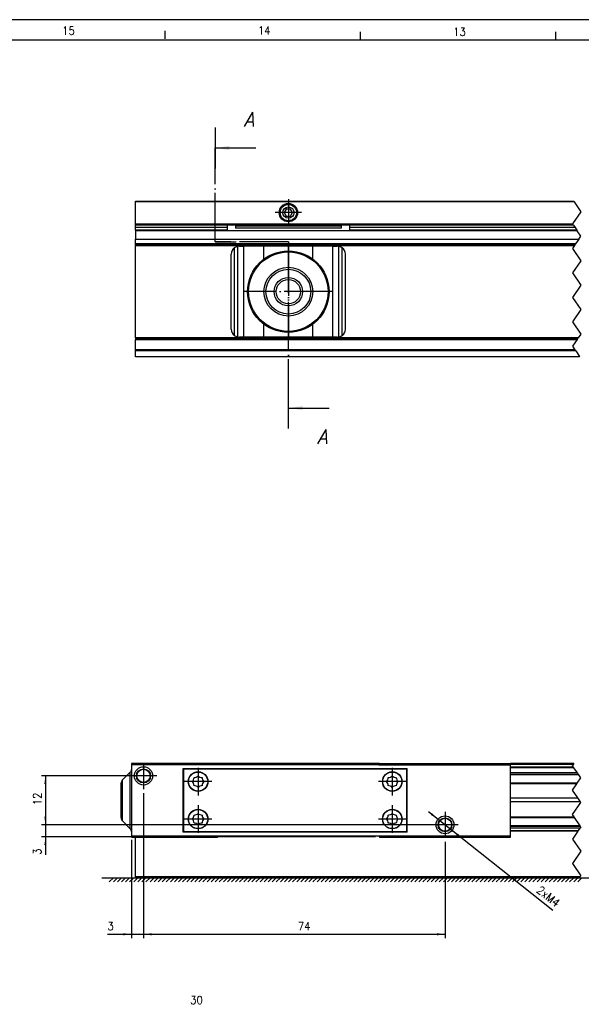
# Model space of a CAD drawing. Header units: inches. Extents: x -381 to 2960, y -418 to 176.
# Tile 7 of 21: x -253 to -115, y -66 to 176. Entities that reach past the tile are written whole.
import ezdxf

# ---------------------------------------------------------------- set-up
doc = ezdxf.new("R2010")
doc.units = ezdxf.units.IN
doc.linetypes.add('DOT_CENTER', pattern=[14, 12, -1, 0, -1])
doc.layers.add('1', color=7, linetype='Continuous')
doc.styles.add('CONVERTER_11', font='txt.shx', dxfattribs={"width": 0.9})
doc.styles.add('CONVERTER_14', font='txt.shx', dxfattribs={"width": 0.9, "oblique": 15})
doc.dimstyles.new('ME10_DIM_12', dxfattribs={"dimtxt": 2, "dimasz": 2, "dimexe": 1, "dimexo": 1, "dimgap": 1, "dimtad": 1, "dimdec": 0, "dimdsep": 46, "dimtxsty": 'CONVERTER_11', "dimsah": 1, "dimcen": 0.09, "dimclrd": 2, "dimclre": 2, "dimclrt": 2, "dimadec": 0, "dimazin": 0, "dimtfac": 1, "dimtdec": 4, "dimtix": 1, "dimtmove": 0, "dimatfit": 3, "dimfxl": 1, "dimtolj": 1, "dimtzin": 0, "dimarcsym": 0})
doc.dimstyles.new('ME10_DIM_13', dxfattribs={"dimtxt": 2, "dimasz": 2, "dimexe": 1, "dimexo": 1, "dimgap": 1, "dimtad": 1, "dimdec": 0, "dimdsep": 46, "dimtxsty": 'CONVERTER_11', "dimsah": 1, "dimcen": 0.09, "dimclrd": 2, "dimclre": 2, "dimclrt": 2, "dimadec": 0, "dimazin": 0, "dimtfac": 1, "dimtdec": 4, "dimtix": 1, "dimtmove": 0, "dimatfit": 3, "dimfxl": 1, "dimtolj": 1, "dimtzin": 0, "dimarcsym": 0})
doc.dimstyles.new('ME10_DIM_14', dxfattribs={"dimtxt": 2, "dimasz": 2, "dimexe": 1, "dimexo": 1, "dimgap": 1, "dimtad": 1, "dimdsep": 46, "dimtxsty": 'CONVERTER_11', "dimsah": 1, "dimcen": 0.09, "dimclrd": 2, "dimclre": 2, "dimclrt": 2, "dimadec": 0, "dimazin": 0, "dimtfac": 1, "dimtdec": 4, "dimtix": 1, "dimtmove": 0, "dimatfit": 3, "dimfxl": 1, "dimtolj": 1, "dimtzin": 0, "dimarcsym": 0})
doc.dimstyles.new('ME10_DIM_15', dxfattribs={"dimtxt": 2, "dimasz": 2, "dimexe": 1, "dimexo": 1, "dimgap": 1, "dimtad": 1, "dimdsep": 46, "dimtxsty": 'CONVERTER_11', "dimsah": 1, "dimcen": 0.09, "dimclrd": 2, "dimclre": 2, "dimclrt": 2, "dimadec": 0, "dimazin": 0, "dimtfac": 1, "dimtdec": 4, "dimtix": 1, "dimtmove": 0, "dimatfit": 3, "dimfxl": 1, "dimtolj": 1, "dimtzin": 0, "dimarcsym": 0})
doc.dimstyles.get("Standard").update_dxf_attribs({"dimtxt": 0.18, "dimasz": 0.18, "dimexe": 0.18, "dimexo": 0.0625, "dimgap": 0.09, "dimtad": 0, "dimtih": 1, "dimtoh": 1, "dimdec": 4, "dimzin": 0, "dimdsep": 46, "dimtxsty": 'Standard', "dimcen": 0.09, "dimadec": 0, "dimazin": 0, "dimtfac": 1, "dimtdec": 4, "dimtofl": 0, "dimtmove": 0, "dimatfit": 3, "dimfxl": 1, "dimtolj": 1, "dimtzin": 0, "dimarcsym": 0})

# ---------------------------------------------------------------- blocks, each defined once
blk = doc.blocks.new('Marco_a1', base_point=(38.87, -121.38))
at = {"layer": '1', "color": 2, "linetype": 'Continuous'}
for p, q in [((458.87, 175.62), (-381.13, 175.62)), ((-217.31, 172.9), (-217.31, 170.9)), ((-169.37, 172.62), (-169.37, 170.62)), ((-121.43, 172.62), (-121.43, 170.62))]:
    blk.add_line(p, q, dxfattribs=at)
at = {"layer": '1', "color": 7, "linetype": 'Continuous'}
blk.add_line((453.87, 170.62), (-361.13, 170.62), dxfattribs=at)
at = {"layer": '1', "color": 2, "char_height": 2, "attachment_point": 4, "line_spacing_factor": 1.20048, "style": 'CONVERTER_11'}
for s, insert in [('15', (-242.52, 172.92)), ('14', (-194.47, 172.98)), ('13', (-146.55, 172.65))]:
    blk.add_mtext(s, dxfattribs=dict(at, insert=insert))
blk = doc.blocks.new('Top', base_point=(38.87, -121.38))
blk.add_blockref('Marco_a1', (38.87, -121.38))
blk = doc.blocks.new('_dummy_frame', base_point=(-381.13, -418.38))
blk.add_blockref('Top', (38.87, -121.38))
blk = doc.blocks.new('SOPORTE_SV_2040__2', base_point=(-224.5, -34.89))
at = {"color": 7, "linetype": 'Continuous'}
for p, q in [((-115.45, -22.72), (-132.5, -22.72)), ((-115.46, -22.74), (-132.5, -22.74)), ((-132.5, -23.31), (-115.84, -23.31)), ((-115.96, -23.49), (-132.5, -23.49)), ((-224.5, -34.69), (-224.5, -24.89)), ((-224.5, -34.89), (-224.5, -34.69)), ((-115.43, -34.69), (-224.5, -34.69)), ((-115.57, -34.89), (-224.5, -34.89))]:
    blk.add_line(p, q, dxfattribs=at)
at = {"color": 2, "linetype": 'DOT_CENTER'}
for p, q in [((-115.96, -23.49), (-117.23, -25.39)), ((-115.96, -23.49), (-115.84, -23.31)), ((-115.46, -22.74), (-115.84, -23.31)), ((-115.46, -22.74), (-115.45, -22.72)), ((-117.23, -25.39), (-115.23, -28.39)), ((-115.23, -28.39), (-117.23, -31.39)), ((-117.23, -31.39), (-117.17, -31.49)), ((-117.23, -31.39), (-115.23, -34.39)), ((-117.17, -31.49), (-117.1, -31.6)), ((-117.05, -31.67), (-117, -31.75)), ((-117, -31.75), (-116.96, -31.8)), ((-116.93, -31.85), (-116.91, -31.88)), ((-115.57, -34.89), (-115.43, -34.69)), ((-115.23, -34.39), (-115.43, -34.69))]:
    blk.add_line(p, q, dxfattribs=at)
blk = doc.blocks.new('PERFIL_SV_2040__3', base_point=(-228, -24.64))
at = {"color": 7, "linetype": 'Continuous'}
for p, q in [((-164.63, -6.89), (-204.37, -6.89)), ((-204.32, -6.99), (-164.68, -6.99)), ((-116.9, -6.89), (-132.5, -6.89)), ((-132.5, -6.99), (-116.97, -6.99)), ((-225.79, -8.94), (-227.71, -10.85)), ((-225.76, -8.9), (-225.79, -8.94)), ((-225.79, -16.62), (-225.79, -8.94)), ((-225.63, -8.73), (-225.76, -8.9)), ((-225.55, -8.54), (-225.63, -8.73)), ((-225.51, -8.34), (-225.55, -8.54)), ((-225.5, -8.4), (-225.51, -8.34)), ((-117.02, -7.72), (-132.5, -7.72)), ((-116.9, -7.9), (-132.5, -7.9)), ((-116.06, -9.15), (-132.5, -9.15)), ((-132.5, -9.44), (-115.87, -9.44)), ((-115.74, -9.64), (-132.5, -9.64)), ((-227.98, -11.39), (-228, -11.56)), ((-228, -16.65), (-228, -11.56)), ((-227.87, -11.06), (-227.98, -11.39)), ((-227.71, -10.85), (-227.87, -11.06)), ((-227.71, -16.77), (-227.71, -10.85)), ((-116.08, -11.66), (-132.5, -11.66)), ((-116.21, -11.86), (-132.5, -11.86)), ((-228, -19.97), (-228, -16.65)), ((-227.71, -20.94), (-227.71, -16.77)), ((-225.79, -22.85), (-225.79, -16.62)), ((-132.5, -15.29), (-115.97, -15.29)), ((-115.32, -16.26), (-132.5, -16.26)), ((-227.98, -20.4), (-228, -19.97)), ((-227.87, -20.73), (-227.98, -20.4)), ((-227.71, -20.94), (-227.87, -20.73)), ((-227.71, -20.94), (-225.79, -22.85)), ((-132.5, -19.93), (-116.88, -19.93)), ((-132.5, -20.13), (-116.75, -20.13)), ((-225.76, -22.89), (-225.79, -22.85)), ((-225.63, -23.06), (-225.76, -22.89)), ((-225.55, -23.25), (-225.63, -23.06)), ((-225.51, -23.45), (-225.55, -23.25)), ((-225.5, -23.56), (-225.51, -23.45)), ((-115.4, -22.15), (-132.5, -22.15)), ((-115.26, -22.35), (-132.5, -22.35)), ((-132.5, -22.64), (-115.4, -22.64))]:
    blk.add_line(p, q, dxfattribs=at)
at = {"color": 2, "linetype": 'DOT_CENTER'}
for p, q in [((-117.23, -7.39), (-116.97, -6.99)), ((-116.97, -6.99), (-116.9, -6.89)), ((-117.02, -7.72), (-117.23, -7.39)), ((-116.9, -7.9), (-117.02, -7.72)), ((-116.06, -9.15), (-116.9, -7.9)), ((-116.06, -9.15), (-115.87, -9.44)), ((-115.74, -9.64), (-115.87, -9.44)), ((-115.23, -10.39), (-115.74, -9.64)), ((-117.23, -13.39), (-116.21, -11.86)), ((-116.21, -11.86), (-116.08, -11.66)), ((-116.08, -11.66), (-115.23, -10.39)), ((-115.97, -15.29), (-117.23, -13.39)), ((-117.23, -19.39), (-115.23, -16.39)), ((-115.32, -16.26), (-115.97, -15.29)), ((-115.23, -16.39), (-115.32, -16.26)), ((-116.88, -19.93), (-117.23, -19.39)), ((-116.75, -20.13), (-116.88, -19.93)), ((-115.4, -22.15), (-116.75, -20.13)), ((-115.45, -22.72), (-115.4, -22.64)), ((-115.26, -22.35), (-115.4, -22.15)), ((-115.23, -22.39), (-115.4, -22.64)), ((-115.26, -22.35), (-115.23, -22.39))]:
    blk.add_line(p, q, dxfattribs=at)
blk = doc.blocks.new('CABEZA_S__4', base_point=(-225.5, -24.89))
at = {"color": 7, "linetype": 'Continuous'}
for p, q in [((-225.5, -6.89), (-225.5, -7.19)), ((-204.37, -6.89), (-225.5, -6.89)), ((-225.5, -7.19), (-225.5, -24.59)), ((-204.2, -7.19), (-225.5, -7.19)), ((-204.2, -7.19), (-204.37, -6.89)), ((-164.8, -7.19), (-204.2, -7.19)), ((-164.63, -6.89), (-164.8, -7.19)), ((-164.8, -7.19), (-132.5, -7.19)), ((-164.63, -6.89), (-132.5, -6.89)), ((-132.5, -7.19), (-132.5, -6.89)), ((-132.5, -24.59), (-132.5, -7.19)), ((-212.85, -23.69), (-212.85, -8.09)), ((-212.85, -8.09), (-157.8, -8.09)), ((-212.67, -23.54), (-212.67, -8.24)), ((-157.97, -8.24), (-212.67, -8.24)), ((-211.95, -8.09), (-211.95, -8.24)), ((-158.7, -8.24), (-158.7, -8.09)), ((-157.97, -8.24), (-157.97, -23.54)), ((-157.8, -23.69), (-157.8, -8.09)), ((-157.8, -23.69), (-212.85, -23.69)), ((-212.67, -23.54), (-157.97, -23.54)), ((-211.95, -23.54), (-211.95, -23.69)), ((-158.7, -23.69), (-158.7, -23.54)), ((-225.5, -24.59), (-225.5, -24.89)), ((-225.5, -24.59), (-204.2, -24.59)), ((-225.5, -24.89), (-204.37, -24.89)), ((-204.37, -24.89), (-204.2, -24.59)), ((-204.2, -24.59), (-164.8, -24.59)), ((-164.8, -24.59), (-132.5, -24.59)), ((-164.8, -24.59), (-164.63, -24.89)), ((-164.63, -24.89), (-132.5, -24.89)), ((-132.5, -24.89), (-132.5, -24.59))]:
    blk.add_line(p, q, dxfattribs=at)
for centre, radius in [((-222.55, -9.89), 2.24), ((-222.55, -9.89), 1.74), ((-222.55, -9.89), 1.62), ((-209.15, -11.29), 2.4), ((-209.15, -11.29), 2.35), ((-161.5, -11.29), 2.4), ((-161.5, -11.29), 2.35), ((-209.15, -20.49), 2.4), ((-209.15, -20.49), 2.35), ((-161.5, -20.49), 2.4), ((-161.5, -20.49), 2.35), ((-148.55, -21.89), 2.2), ((-148.55, -21.89), 1.7), ((-148.55, -21.89), 1.6)]:
    blk.add_circle(centre, radius, dxfattribs=at)
for centre, start, end in [((-211.65, -10.26), 316.4323, 358.5677), ((-211.65, -12.33), 1.4323, 43.5677), ((-210.18, -8.8), 271.4323, 313.5677), ((-208.12, -8.8), 226.4323, 268.5677), ((-206.65, -10.26), 181.4323, 223.5677), ((-206.65, -12.33), 136.4323, 178.5677), ((-164, -10.26), 316.4323, 358.5677), ((-164, -12.33), 1.4323, 43.5677), ((-162.53, -8.8), 271.4323, 313.5677), ((-160.47, -8.8), 226.4323, 268.5677), ((-159, -10.26), 181.4323, 223.5677), ((-159, -12.33), 136.4323, 178.5677), ((-210.18, -13.79), 46.4323, 88.5677), ((-208.12, -13.79), 91.4323, 133.5677), ((-162.53, -13.79), 46.4323, 88.5677), ((-160.47, -13.79), 91.4323, 133.5677), ((-210.18, -18), 271.4323, 313.5677), ((-208.12, -18), 226.4323, 268.5677), ((-162.53, -18), 271.4323, 313.5677), ((-160.47, -18), 226.4323, 268.5677), ((-211.65, -19.46), 316.4323, 358.5677), ((-211.65, -21.53), 1.4323, 43.5677), ((-210.18, -22.99), 46.4323, 88.5677), ((-208.12, -22.99), 91.4323, 133.5677), ((-206.65, -19.46), 181.4323, 223.5677), ((-206.65, -21.53), 136.4323, 178.5677), ((-164, -19.46), 316.4323, 358.5677), ((-164, -21.53), 1.4323, 43.5677), ((-162.53, -22.99), 46.4323, 88.5677), ((-160.47, -22.99), 91.4323, 133.5677), ((-159, -19.46), 181.4323, 223.5677), ((-159, -21.53), 136.4323, 178.5677)]:
    blk.add_arc(centre, 1.5, start, end, dxfattribs=at)
at = {"layer": '1', "color": 2, "linetype": 'DOT_CENTER'}
for p, q in [((-222.55, -6.65), (-222.55, -13.14)), ((-209.15, -7.89), (-209.15, -14.69)), ((-161.5, -7.89), (-161.5, -14.69)), ((-219.31, -9.89), (-225.8, -9.89)), ((-205.75, -11.29), (-212.55, -11.29)), ((-158.1, -11.29), (-164.9, -11.29)), ((-209.15, -17.09), (-209.15, -23.89)), ((-161.5, -17.09), (-161.5, -23.89)), ((-148.55, -18.69), (-148.55, -25.1)), ((-205.75, -20.49), (-212.55, -20.49)), ((-158.1, -20.49), (-164.9, -20.49)), ((-145.35, -21.89), (-151.75, -21.89))]:
    blk.add_line(p, q, dxfattribs=at)
blk = doc.blocks.new('REGLA_SV_2040__5', base_point=(-228, -34.89))
for name, p in [('PERFIL_SV_2040__3', (-228, -24.64)), ('CABEZA_S__4', (-225.5, -24.89)), ('SOPORTE_SV_2040__2', (-224.5, -34.89))]:
    blk.add_blockref(name, p)
blk = doc.blocks.new('*D64')
at = {"layer": '1', "color": 2, "linetype": 'Continuous'}
for p, q in [((-222.55, -14.14), (-222.55, -49.75)), ((-148.55, -26.1), (-148.55, -49.75)), ((-222.55, -48.75), (-148.55, -48.75))]:
    blk.add_line(p, q, dxfattribs=at)
at = {"layer": '1', "color": 2}
for points in [[(-220.55, -48.49), (-220.55, -49.02), (-222.55, -48.75)], [(-150.55, -49.02), (-150.55, -48.49), (-148.55, -48.75)]]:
    blk.add_solid(points, dxfattribs=at)
at = {"layer": '1', "color": 2, "insert": (-184.67, -47.75), "char_height": 2, "attachment_point": 7, "rotation": 0.0001, "line_spacing_factor": 0.60024, "style": 'CONVERTER_11'}
blk.add_mtext('74', dxfattribs=at)
blk = doc.blocks.new('*D65')
at = {"layer": '1', "color": 2, "linetype": 'Continuous'}
for p, q in [((-222.55, -14.14), (-222.55, -49.75)), ((-225.5, -25.59), (-225.5, -49.75)), ((-231.41, -48.75), (-225.5, -48.75)), ((-225.5, -48.75), (-222.55, -48.75)), ((-222.55, -48.75), (-218.55, -48.75))]:
    blk.add_line(p, q, dxfattribs=at)
at = {"layer": '1', "color": 2}
for points in [[(-227.5, -49.02), (-227.5, -48.49), (-225.5, -48.75)], [(-220.55, -48.49), (-220.55, -49.02), (-222.55, -48.75)]]:
    blk.add_solid(points, dxfattribs=at)
at = {"layer": '1', "color": 2, "insert": (-231.41, -47.75), "char_height": 2, "attachment_point": 7, "rotation": 0.0001, "line_spacing_factor": 0.60024, "style": 'CONVERTER_11'}
blk.add_mtext('3', dxfattribs=at)
blk = doc.blocks.new('*D66')
at = {"layer": '1', "color": 2, "linetype": 'Continuous'}
for p, q in [((-246.62, -17.89), (-246.62, -21.89)), ((-146.35, -21.89), (-247.62, -21.89)), ((-246.62, -21.89), (-246.62, -24.89)), ((-165.63, -24.89), (-247.62, -24.89)), ((-246.62, -24.89), (-246.62, -29.26))]:
    blk.add_line(p, q, dxfattribs=at)
at = {"layer": '1', "color": 2}
for points in [[(-246.89, -19.89), (-246.36, -19.89), (-246.62, -21.89)], [(-246.36, -26.89), (-246.89, -26.89), (-246.62, -24.89)]]:
    blk.add_solid(points, dxfattribs=at)
at = {"layer": '1', "color": 2, "insert": (-247.62, -29.26), "char_height": 2, "attachment_point": 7, "rotation": 90, "line_spacing_factor": 0.60024, "style": 'CONVERTER_11'}
blk.add_mtext('3', dxfattribs=at)
blk = doc.blocks.new('*D67')
at = {"layer": '1', "color": 2, "linetype": 'Continuous'}
for p, q in [((-220.31, -9.89), (-247.62, -9.89)), ((-246.62, -9.89), (-246.62, -21.89)), ((-152.75, -21.89), (-247.62, -21.89))]:
    blk.add_line(p, q, dxfattribs=at)
at = {"layer": '1', "color": 2}
for points in [[(-246.36, -11.89), (-246.89, -11.89), (-246.62, -9.89)], [(-246.89, -19.89), (-246.36, -19.89), (-246.62, -21.89)]]:
    blk.add_solid(points, dxfattribs=at)
at = {"layer": '1', "color": 2, "insert": (-247.62, -17.09), "char_height": 2, "attachment_point": 7, "rotation": 90, "line_spacing_factor": 0.60024, "style": 'CONVERTER_11'}
blk.add_mtext('12', dxfattribs=at)
blk = doc.blocks.new('*D68')
at = {"layer": '1', "color": 2, "linetype": 'Continuous'}
blk.add_line((-152.63, -18.66), (-122.08, -42.87), dxfattribs=at)
at = {"layer": '1', "color": 2}
for points in [[(-152.01, -19.49), (-151.68, -19.08), (-150.28, -20.53)], [(-145.1, -24.3), (-145.42, -24.71), (-146.83, -23.26)]]:
    blk.add_solid(points, dxfattribs=at)
at = {"layer": '1', "color": 2, "insert": (-126.25, -38.29), "char_height": 2, "attachment_point": 7, "rotation": 321.6068, "line_spacing_factor": 0.60024, "style": 'CONVERTER_11'}
blk.add_mtext('\\C2;2xM\\C2;4', dxfattribs=at)
blk = doc.blocks.new('SOPORTE_SV_2040__40', base_point=(-224.5, 92.9))
at = {"color": 7, "linetype": 'Continuous'}
for p, q in [((-224.5, 130.9), (-224.5, 131.1)), ((-224.5, 131.1), (-116.97, 131.1)), ((-224.5, 125.5), (-224.5, 130.9)), ((-116.83, 130.9), (-224.5, 130.9)), ((-187.5, 129.17), (-188, 128.3)), ((-188, 128.3), (-187.5, 127.43)), ((-186.5, 129.17), (-187.5, 129.17)), ((-186, 128.3), (-186.5, 129.17)), ((-186.5, 127.43), (-186, 128.3)), ((-187.5, 127.43), (-186.5, 127.43)), ((-224.5, 125.3), (-224.5, 125.5)), ((-224.5, 125.5), (-117.23, 125.5)), ((-224.5, 125.22), (-224.5, 125.3)), ((-224.5, 125.3), (-117.1, 125.3)), ((-224.5, 124.6), (-224.5, 125.22)), ((-224.5, 124), (-224.5, 124.6)), ((-202, 124.6), (-224.5, 124.6)), ((-224.5, 124), (-224.5, 123.8)), ((-202, 124), (-224.5, 124)), ((-224.5, 123.8), (-224.5, 121.8)), ((-116.1, 123.8), (-224.5, 123.8)), ((-202, 125.3), (-202, 123.8)), ((-200, 125.3), (-200, 124.97)), ((-200, 124.97), (-200, 124.5)), ((-174, 124.97), (-200, 124.97)), ((-174, 124.5), (-200, 124.5)), ((-174, 125.3), (-174, 124.97)), ((-174, 124.97), (-174, 124.5)), ((-172, 125.3), (-172, 123.8)), ((-116.63, 124.6), (-172, 124.6)), ((-116.23, 124), (-172, 124)), ((-224.5, 120.6), (-224.5, 121.8)), ((-224.5, 121.8), (-115.7, 121.8)), ((-224.5, 120.4), (-224.5, 120.6)), ((-116.5, 120.6), (-224.5, 120.6)), ((-224.5, 120.4), (-224.5, 120.2)), ((-116.63, 120.4), (-224.5, 120.4)), ((-224.5, 120.2), (-116.77, 120.2)), ((-224.5, 97.6), (-224.5, 120.2)), ((-200.2, 119.7), (-200.05, 119.8)), ((-200.2, 98.1), (-200.2, 119.7)), ((-200.05, 119.8), (-199.81, 119.93)), ((-199.81, 119.93), (-199.76, 119.95)), ((-199.76, 119.95), (-199.74, 119.96)), ((-199.74, 119.96), (-199.6, 120.01)), ((-199.6, 120.01), (-199.45, 120.05)), ((-199.45, 120.05), (-199.4, 120.06)), ((-199, 120.1), (-199.4, 120.06)), ((-199.4, 97.74), (-199.4, 120.06)), ((-199, 120.1), (-197.93, 120.1)), ((-193.01, 120.1), (-197.93, 120.1)), ((-197.93, 97.7), (-197.93, 120.1)), ((-180.99, 120.1), (-193.01, 120.1)), ((-193.01, 116.89), (-193.01, 120.1)), ((-176.07, 120.1), (-180.99, 120.1)), ((-180.99, 116.89), (-180.99, 120.1)), ((-176.07, 120.1), (-175, 120.1)), ((-176.07, 97.7), (-176.07, 120.1)), ((-174.6, 120.06), (-175, 120.1)), ((-174.6, 120.06), (-174.55, 120.05)), ((-174.6, 97.74), (-174.6, 120.06)), ((-174.55, 120.05), (-174.4, 120.01)), ((-174.4, 120.01), (-174.26, 119.96)), ((-174.26, 119.96), (-174.24, 119.95)), ((-174.24, 119.95), (-174.19, 119.93)), ((-174.19, 119.93), (-173.95, 119.8)), ((-173.95, 119.8), (-173.8, 119.7)), ((-173.8, 98.1), (-173.8, 119.7)), ((-201, 99.7), (-201, 118.1)), ((-173, 99.7), (-173, 118.1)), ((-193.01, 97.7), (-193.01, 100.91)), ((-180.99, 97.7), (-180.99, 100.91)), ((-224.5, 97.6), (-224.5, 97.4)), ((-115.83, 97.6), (-224.5, 97.6)), ((-224.5, 97.4), (-224.5, 97.2)), ((-115.97, 97.4), (-224.5, 97.4)), ((-224.5, 94.63), (-224.5, 97.2)), ((-224.5, 97.2), (-116.1, 97.2)), ((-200.05, 98), (-200.2, 98.1)), ((-199.81, 97.87), (-200.05, 98)), ((-199.76, 97.85), (-199.81, 97.87)), ((-199.74, 97.84), (-199.76, 97.85)), ((-199.6, 97.79), (-199.74, 97.84)), ((-199.45, 97.75), (-199.6, 97.79)), ((-199.4, 97.74), (-199.45, 97.75)), ((-199.4, 97.74), (-199, 97.7)), ((-197.93, 97.7), (-199, 97.7)), ((-193.01, 97.7), (-197.93, 97.7)), ((-180.99, 97.7), (-193.01, 97.7)), ((-176.07, 97.7), (-180.99, 97.7)), ((-175, 97.7), (-176.07, 97.7)), ((-175, 97.7), (-174.6, 97.74)), ((-174.55, 97.75), (-174.6, 97.74)), ((-174.4, 97.79), (-174.55, 97.75)), ((-174.26, 97.84), (-174.4, 97.79)), ((-174.24, 97.85), (-174.26, 97.84)), ((-174.19, 97.87), (-174.24, 97.85)), ((-173.95, 98), (-174.19, 97.87)), ((-173.8, 98.1), (-173.95, 98)), ((-116.66, 94.63), (-224.5, 94.63)), ((-224.5, 94.35), (-224.5, 94.63)), ((-224.5, 93.02), (-224.5, 94.35)), ((-116.47, 94.35), (-224.5, 94.35)), ((-224.5, 92.9), (-224.5, 93.02)), ((-224.5, 93.02), (-115.58, 93.02)), ((-115.5, 92.9), (-224.5, 92.9))]:
    blk.add_line(p, q, dxfattribs=at)
at = {"color": 2, "linetype": 'DOT_CENTER'}
for p, q in [((-116.83, 130.9), (-116.97, 131.1)), ((-116.83, 130.9), (-115.23, 128.5)), ((-115.23, 128.5), (-117.23, 125.5)), ((-117.1, 125.3), (-117.23, 125.5)), ((-117.1, 125.3), (-117.05, 125.22)), ((-117.05, 125.22), (-116.63, 124.6)), ((-116.63, 124.6), (-116.23, 124)), ((-116.23, 124), (-116.1, 123.8)), ((-115.23, 122.5), (-116.1, 123.8)), ((-115.7, 121.8), (-116.5, 120.6)), ((-115.7, 121.8), (-115.23, 122.5)), ((-116.77, 120.2), (-117.23, 119.5)), ((-117.23, 119.5), (-115.23, 116.5)), ((-116.63, 120.4), (-116.77, 120.2)), ((-116.63, 120.4), (-116.5, 120.6)), ((-115.23, 116.5), (-117.23, 113.5)), ((-117.23, 113.5), (-115.23, 110.5)), ((-115.23, 110.5), (-117.23, 107.5)), ((-117.23, 107.5), (-115.23, 104.5)), ((-115.23, 104.5), (-117.23, 101.5)), ((-117.23, 101.5), (-115.23, 98.5)), ((-116.1, 97.2), (-117.23, 95.5)), ((-116.1, 97.2), (-115.97, 97.4)), ((-115.83, 97.6), (-115.97, 97.4)), ((-115.23, 98.5), (-115.83, 97.6)), ((-117.23, 95.5), (-116.66, 94.63)), ((-116.47, 94.35), (-116.66, 94.63)), ((-116.47, 94.35), (-115.58, 93.02)), ((-115.5, 92.9), (-115.58, 93.02))]:
    blk.add_line(p, q, dxfattribs=at)
at = {"color": 7, "linetype": 'Continuous'}
for centre, radius in [((-187, 128.3), 2.25), ((-187, 128.3), 2), ((-187, 128.3), 1.39), ((-187, 108.9), 10), ((-187, 108.9), 9.75), ((-187, 108.9), 6), ((-187, 108.9), 5.5), ((-187, 108.9), 3.5), ((-187, 108.9), 3)]:
    blk.add_circle(centre, radius, dxfattribs=at)
for centre, start, end in [((-199, 118.1), 126.8699, 180), ((-175, 118.1), 0, 53.1301), ((-199, 99.7), 180, 233.1301), ((-175, 99.7), 306.8699, 0)]:
    blk.add_arc(centre, 2, start, end, dxfattribs=at)
at = {"layer": '1', "color": 2, "linetype": 'DOT_CENTER'}
for p, q in [((-187, 131.55), (-187, 125.05)), ((-183.75, 128.3), (-190.25, 128.3)), ((-187, 119.9), (-187, 97.9)), ((-176, 108.9), (-198, 108.9))]:
    blk.add_line(p, q, dxfattribs=at)
blk = doc.blocks.new('Alzado1', base_point=(-87, -128))
at = {"layer": '1', "color": 2, "style": 'CONVERTER_11', "width": 0.9}
blk.add_text('30', height=2, dxfattribs=at).set_placement((-211.075, -65.895))
blk = doc.blocks.new('Inferior1', base_point=(-87, -20.895))
at = {"layer": '1', "color": 7, "linetype": 'Continuous'}
for p, q in [((-232.788, -34.895), (431.212, -34.895)), ((-229.954, -34.895), (-230.954, -35.895)), ((-228.954, -34.895), (-229.954, -35.895)), ((-227.954, -34.895), (-228.954, -35.895)), ((-226.954, -34.895), (-227.954, -35.895)), ((-225.954, -34.895), (-226.954, -35.895)), ((-224.954, -34.895), (-225.954, -35.895)), ((-223.954, -34.895), (-224.954, -35.895)), ((-222.954, -34.895), (-223.954, -35.895)), ((-221.954, -34.895), (-222.954, -35.895)), ((-220.954, -34.895), (-221.954, -35.895)), ((-219.954, -34.895), (-220.954, -35.895)), ((-218.954, -34.895), (-219.954, -35.895)), ((-217.954, -34.895), (-218.954, -35.895)), ((-216.954, -34.895), (-217.954, -35.895)), ((-215.954, -34.895), (-216.954, -35.895)), ((-214.954, -34.895), (-215.954, -35.895)), ((-213.954, -34.895), (-214.954, -35.895)), ((-212.954, -34.895), (-213.954, -35.895)), ((-211.954, -34.895), (-212.954, -35.895)), ((-210.954, -34.895), (-211.954, -35.895)), ((-209.954, -34.895), (-210.954, -35.895)), ((-208.954, -34.895), (-209.954, -35.895)), ((-207.954, -34.895), (-208.954, -35.895)), ((-206.954, -34.895), (-207.954, -35.895)), ((-205.954, -34.895), (-206.954, -35.895)), ((-204.954, -34.895), (-205.954, -35.895)), ((-203.954, -34.895), (-204.954, -35.895)), ((-202.954, -34.895), (-203.954, -35.895)), ((-201.954, -34.895), (-202.954, -35.895)), ((-200.954, -34.895), (-201.954, -35.895)), ((-199.954, -34.895), (-200.954, -35.895)), ((-198.954, -34.895), (-199.954, -35.895)), ((-197.954, -34.895), (-198.954, -35.895)), ((-196.954, -34.895), (-197.954, -35.895)), ((-195.954, -34.895), (-196.954, -35.895)), ((-194.954, -34.895), (-195.954, -35.895)), ((-193.954, -34.895), (-194.954, -35.895)), ((-192.954, -34.895), (-193.954, -35.895)), ((-191.954, -34.895), (-192.954, -35.895)), ((-190.954, -34.895), (-191.954, -35.895)), ((-189.954, -34.895), (-190.954, -35.895)), ((-188.954, -34.895), (-189.954, -35.895)), ((-187.954, -34.895), (-188.954, -35.895)), ((-186.954, -34.895), (-187.954, -35.895)), ((-185.954, -34.895), (-186.954, -35.895)), ((-184.954, -34.895), (-185.954, -35.895)), ((-183.954, -34.895), (-184.954, -35.895)), ((-182.954, -34.895), (-183.954, -35.895)), ((-181.954, -34.895), (-182.954, -35.895)), ((-180.954, -34.895), (-181.954, -35.895)), ((-179.954, -34.895), (-180.954, -35.895)), ((-178.954, -34.895), (-179.954, -35.895)), ((-177.954, -34.895), (-178.954, -35.895)), ((-176.954, -34.895), (-177.954, -35.895)), ((-175.954, -34.895), (-176.954, -35.895)), ((-174.954, -34.895), (-175.954, -35.895)), ((-173.954, -34.895), (-174.954, -35.895)), ((-172.954, -34.895), (-173.954, -35.895)), ((-171.954, -34.895), (-172.954, -35.895)), ((-170.954, -34.895), (-171.954, -35.895)), ((-169.954, -34.895), (-170.954, -35.895)), ((-168.954, -34.895), (-169.954, -35.895)), ((-167.954, -34.895), (-168.954, -35.895)), ((-166.954, -34.895), (-167.954, -35.895)), ((-165.954, -34.895), (-166.954, -35.895)), ((-164.954, -34.895), (-165.954, -35.895)), ((-163.954, -34.895), (-164.954, -35.895)), ((-162.954, -34.895), (-163.954, -35.895)), ((-161.954, -34.895), (-162.954, -35.895)), ((-160.954, -34.895), (-161.954, -35.895)), ((-159.954, -34.895), (-160.954, -35.895)), ((-158.954, -34.895), (-159.954, -35.895)), ((-157.954, -34.895), (-158.954, -35.895)), ((-156.954, -34.895), (-157.954, -35.895)), ((-155.954, -34.895), (-156.954, -35.895)), ((-154.954, -34.895), (-155.954, -35.895)), ((-153.954, -34.895), (-154.954, -35.895)), ((-152.954, -34.895), (-153.954, -35.895)), ((-151.954, -34.895), (-152.954, -35.895)), ((-150.954, -34.895), (-151.954, -35.895)), ((-149.954, -34.895), (-150.954, -35.895)), ((-148.954, -34.895), (-149.954, -35.895)), ((-147.954, -34.895), (-148.954, -35.895)), ((-146.954, -34.895), (-147.954, -35.895)), ((-145.954, -34.895), (-146.954, -35.895)), ((-144.954, -34.895), (-145.954, -35.895)), ((-143.954, -34.895), (-144.954, -35.895)), ((-142.954, -34.895), (-143.954, -35.895)), ((-141.954, -34.895), (-142.954, -35.895)), ((-140.954, -34.895), (-141.954, -35.895)), ((-139.954, -34.895), (-140.954, -35.895)), ((-138.954, -34.895), (-139.954, -35.895)), ((-137.954, -34.895), (-138.954, -35.895)), ((-136.954, -34.895), (-137.954, -35.895)), ((-135.954, -34.895), (-136.954, -35.895)), ((-134.954, -34.895), (-135.954, -35.895)), ((-133.954, -34.895), (-134.954, -35.895)), ((-132.954, -34.895), (-133.954, -35.895)), ((-131.954, -34.895), (-132.954, -35.895)), ((-130.954, -34.895), (-131.954, -35.895)), ((-129.954, -34.895), (-130.954, -35.895)), ((-128.954, -34.895), (-129.954, -35.895)), ((-127.954, -34.895), (-128.954, -35.895)), ((-126.954, -34.895), (-127.954, -35.895)), ((-125.954, -34.895), (-126.954, -35.895)), ((-124.954, -34.895), (-125.954, -35.895)), ((-123.954, -34.895), (-124.954, -35.895)), ((-122.954, -34.895), (-123.954, -35.895)), ((-121.954, -34.895), (-122.954, -35.895)), ((-120.954, -34.895), (-121.954, -35.895)), ((-119.954, -34.895), (-120.954, -35.895)), ((-118.954, -34.895), (-119.954, -35.895)), ((-117.954, -34.895), (-118.954, -35.895)), ((-116.954, -34.895), (-117.954, -35.895)), ((-115.954, -34.895), (-116.954, -35.895)), ((-114.954, -34.895), (-115.954, -35.895))]:
    blk.add_line(p, q, dxfattribs=at)
blk.add_blockref('REGLA_SV_2040__5', (-228, -34.895))
at = {"layer": '1'}
blk.add_blockref('*D68', (0, 0), dxfattribs=at)
for base, p1, p2, dimstyle, picture, middle in [((-246.623, -9.895), (-151.754, -21.895), (-219.309, -9.895), 'ME10_DIM_15', '*D67', (-248.623, -15.895)), ((-246.623, -21.895), (-164.627, -24.895), (-145.352, -21.895), 'ME10_DIM_14', '*D66', (-248.623, -28.659))]:
    dim = blk.add_linear_dim(base=base, p1=p1, p2=p2, angle=90, dimstyle=dimstyle, dxfattribs=at)
    dim.commit()
    dim.dimension.update_dxf_attribs({"geometry": picture, "text_midpoint": middle, "text_rotation": 90})
for base, p1, p2, dimstyle, picture, middle in [((-225.5, -48.752), (-222.553, -13.139), (-225.5, -24.595), 'ME10_DIM_13', '*D65', (-230.813, -46.752)), ((-222.553, -48.752), (-148.553, -25.096), (-222.553, -13.139), 'ME10_DIM_12', '*D64', (-183.171, -46.752))]:
    dim = blk.add_linear_dim(base=base, p1=p1, p2=p2, dimstyle=dimstyle, dxfattribs=at)
    dim.commit()
    dim.dimension.update_dxf_attribs({"geometry": picture, "text_midpoint": middle, "text_rotation": 0.00014})
blk = doc.blocks.new('A-A__39', base_point=(-155, 15))
at = {"layer": '1', "color": 2, "linetype": 'DOT_CENTER'}
for p, q in [((-205, 121.15), (-205, 144.15)), ((-187, 121.15), (-205, 121.15)), ((-187, 80.34), (-187, 121.15))]:
    blk.add_line(p, q, dxfattribs=at)
at = {"layer": '1', "color": 2}
for points in [[(-201.5, 144.61), (-201.5, 143.69), (-205, 144.15)], [(-183.5, 80.8), (-183.5, 79.88), (-187, 80.34)]]:
    blk.add_solid(points, dxfattribs=at)
at = {"layer": '1', "color": 7, "char_height": 3.5, "attachment_point": 5, "line_spacing_factor": 1.20048, "style": 'CONVERTER_14'}
for insert in [(-196.75, 151.15), (-178.75, 73.34)]:
    blk.add_mtext('A', dxfattribs=dict(at, insert=insert))
at = {"layer": '1', "color": 2, "linetype": 'Continuous', "has_arrowhead": 0}
for points in [[(-205, 149.15), (-205, 144.15)], [(-205, 144.15), (-195, 144.15)], [(-205, 144.15), (-205, 139.15)], [(-205, 121.15), (-205, 126.15)], [(-205, 121.15), (-200, 121.15)], [(-187, 121.15), (-192, 121.15)], [(-187, 121.15), (-187, 116.15)], [(-187, 80.34), (-187, 85.34)], [(-187, 80.34), (-177, 80.34)], [(-187, 75.34), (-187, 80.34)]]:
    blk.add_leader(points, dimstyle='Standard', dxfattribs=at)
blk = doc.blocks.new('Alzado2', base_point=(-87, 112))
blk.add_blockref('SOPORTE_SV_2040__40', (-224.5, 92.9))
at = {"layer": '1'}
blk.add_blockref('A-A__39', (-155, 15), dxfattribs=at)

msp = doc.modelspace()

# ---------------------------------------------------------------- block references
for name, p in [('Alzado2', (-87, 112)), ('Inferior1', (-87, -20.89)), ('Alzado1', (-87, -128))]:
    msp.add_blockref(name, p)
at = {"layer": '1'}
msp.add_blockref('_dummy_frame', (-381.13, -418.38), dxfattribs=at)

doc.saveas('drawing.dxf')
